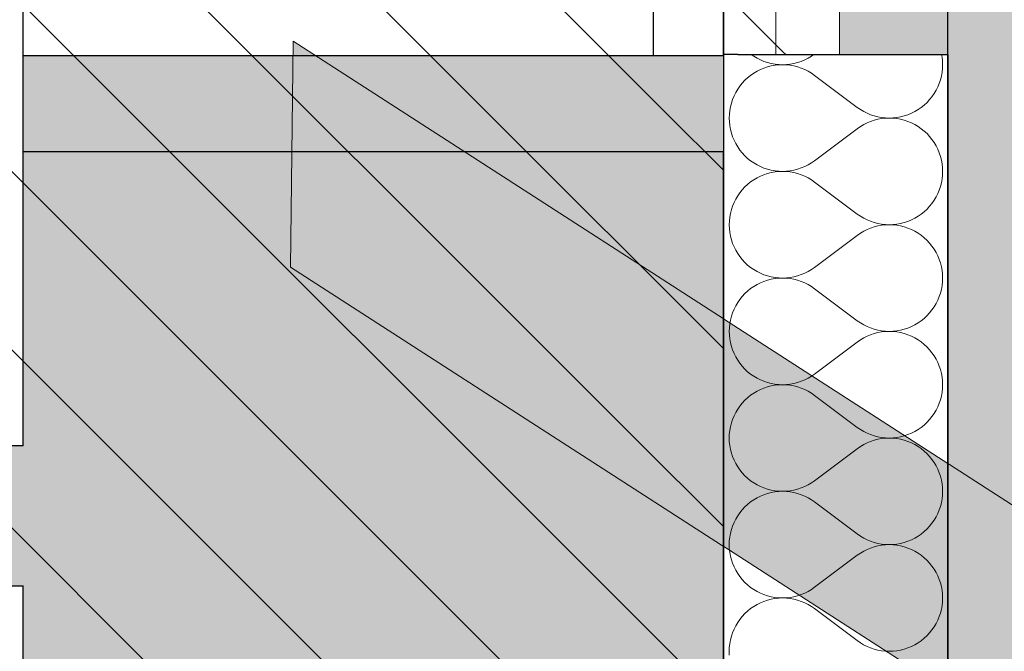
# Model space of a CAD drawing. Header units: millimetres. Extents: x -40276 to 214973, y -147941 to 35228.
# Tile 228 of 256: x -824 to -121, y 14933 to 15385. Entities that reach past the tile are written whole.
import ezdxf

# ---------------------------------------------------------------- set-up
doc = ezdxf.new("R2010")
doc.units = ezdxf.units.MM
doc.header["$MEASUREMENT"] = 0
doc.linetypes.add('Wipeout_Contour', pattern=[1000, 0, -1000])
for name, color, linetype in [('1._POHLED ZÁPADNÍ_2_0_plochy', 7, 'Continuous'), ('1._POHLED ZÁPADNÍ_2_akustické prvky', 7, 'Continuous'), ('1._POHLED ZÁPADNÍ_2_BT_ortho', 7, 'Continuous'), ('1._POHLED ZÁPADNÍ_2_Konstrukce - nosné', 7, 'Continuous'), ('1._POHLED ZÁPADNÍ_2_Kresby a obrázky', 7, 'Continuous'), ('1._POHLED ZÁPADNÍ_2_Nové_Konstrukce - nosné', 7, 'Continuous'), ('1._POHLED ZÁPADNÍ_2_Nové_Výplně – Řezové', 7, 'Continuous'), ('1._POHLED ZÁPADNÍ_2_Situace - terén', 7, 'Continuous'), ('1._POHLED ZÁPADNÍ_2_Výplně – Řezové', 7, 'Continuous')]:
    doc.layers.add(name, color=color, linetype=linetype)

# ---------------------------------------------------------------- blocks, each defined once
blk = doc.blocks.new('*X17', base_point=(-42174.69, -26223.67))
at = {"layer": '1._POHLED ZÁPADNÍ_2_Nové_Výplně – Řezové', "color": 21, "linetype": 'Continuous', "lineweight": 20, "true_color": 0xffaaaa}
for p, q in [((-302.01, 15359.69), (-300.19, 15358.43)), ((-258.99, 15358.45), (-257.21, 15359.69)), ((-165.71, 15357.81), (-166.05, 15359.69)), ((-300.19, 15358.43), (-297.85, 15357.04)), ((-297.85, 15357.04), (-295.42, 15355.82)), ((-295.42, 15355.82), (-292.91, 15354.78)), ((-292.91, 15354.78), (-290.33, 15353.93)), ((-290.33, 15353.93), (-287.69, 15353.25)), ((-287.69, 15353.25), (-285.01, 15352.77)), ((-285.01, 15352.77), (-282.31, 15352.48)), ((-282.31, 15352.48), (-279.59, 15352.39)), ((-279.59, 15352.39), (-282.31, 15352.29)), ((-279.59, 15352.39), (-276.87, 15352.49)), ((-276.87, 15352.29), (-279.59, 15352.39)), ((-276.87, 15352.49), (-274.16, 15352.78)), ((-274.16, 15352.78), (-271.49, 15353.26)), ((-271.49, 15353.26), (-268.85, 15353.94)), ((-268.85, 15353.94), (-266.27, 15354.8)), ((-266.27, 15354.8), (-263.76, 15355.84)), ((-263.76, 15355.84), (-261.33, 15357.06)), ((-261.33, 15357.06), (-258.99, 15358.45)), ((-165.42, 15355.1), (-165.71, 15357.81)), ((-165.33, 15352.38), (-165.42, 15355.1)), ((-165.42, 15349.67), (-165.33, 15352.38)), ((-300.19, 15346.35), (-302.43, 15344.8)), ((-297.85, 15347.74), (-300.19, 15346.35)), ((-295.42, 15348.95), (-297.85, 15347.74)), ((-292.91, 15349.99), (-295.42, 15348.95)), ((-290.33, 15350.85), (-292.91, 15349.99)), ((-287.69, 15351.52), (-290.33, 15350.85)), ((-285.01, 15352), (-287.69, 15351.52)), ((-282.31, 15352.29), (-285.01, 15352)), ((-274.16, 15352), (-276.87, 15352.29)), ((-271.49, 15351.51), (-274.16, 15352)), ((-268.85, 15350.84), (-271.49, 15351.51)), ((-266.27, 15349.97), (-268.85, 15350.84)), ((-263.76, 15348.93), (-266.27, 15349.97)), ((-261.33, 15347.71), (-263.76, 15348.93)), ((-258.99, 15346.32), (-261.33, 15347.71)), ((-256.75, 15344.77), (-258.99, 15346.32)), ((-166.2, 15344.28), (-165.71, 15346.96)), ((-165.71, 15346.96), (-165.42, 15349.67)), ((-308.4, 15339.25), (-310.1, 15337.13)), ((-306.54, 15341.24), (-308.4, 15339.25)), ((-304.55, 15343.09), (-306.54, 15341.24)), ((-302.43, 15344.8), (-304.55, 15343.09)), ((-226.28, 15321.91), (-256.75, 15344.77)), ((-168.77, 15336.55), (-167.73, 15339.07)), ((-167.73, 15339.07), (-166.87, 15341.65)), ((-166.87, 15341.65), (-166.2, 15344.28)), ((-313.04, 15332.56), (-314.26, 15330.12)), ((-311.65, 15334.9), (-313.04, 15332.56)), ((-310.1, 15337.13), (-311.65, 15334.9)), ((-172.93, 15329.55), (-171.38, 15331.78)), ((-171.38, 15331.78), (-169.99, 15334.12)), ((-169.99, 15334.12), (-168.77, 15336.55)), ((-316.16, 15325.03), (-316.84, 15322.39)), ((-315.3, 15327.61), (-316.16, 15325.03)), ((-314.26, 15330.12), (-315.3, 15327.61)), ((-178.48, 15323.59), (-176.49, 15325.44)), ((-176.49, 15325.44), (-174.64, 15327.43)), ((-174.64, 15327.43), (-172.93, 15329.55)), ((-317.32, 15319.72), (-317.61, 15317.01)), ((-316.84, 15322.39), (-317.32, 15319.72)), ((-226.28, 15321.91), (-224.05, 15320.36)), ((-224.05, 15320.36), (-221.71, 15318.97)), ((-221.71, 15318.97), (-219.28, 15317.75)), ((-219.28, 15317.75), (-216.76, 15316.7)), ((-190.13, 15316.69), (-187.61, 15317.73)), ((-187.61, 15317.73), (-185.18, 15318.94)), ((-185.18, 15318.94), (-182.84, 15320.33)), ((-182.84, 15320.33), (-180.6, 15321.88)), ((-180.6, 15321.88), (-178.48, 15323.59)), ((-317.61, 15317.01), (-317.71, 15314.29)), ((-317.71, 15314.29), (-317.61, 15311.57)), ((-317.61, 15311.57), (-317.32, 15308.87)), ((-219.28, 15310.84), (-221.71, 15309.62)), ((-216.76, 15311.88), (-219.28, 15310.84)), ((-216.76, 15316.7), (-214.18, 15315.84)), ((-214.18, 15312.74), (-216.76, 15311.88)), ((-214.18, 15315.84), (-211.55, 15315.17)), ((-211.55, 15313.41), (-214.18, 15312.74)), ((-211.55, 15315.17), (-208.87, 15314.68)), ((-208.87, 15313.9), (-211.55, 15313.41)), ((-208.87, 15314.68), (-206.17, 15314.39)), ((-206.17, 15314.19), (-208.87, 15313.9)), ((-206.17, 15314.39), (-203.45, 15314.29)), ((-203.45, 15314.29), (-206.17, 15314.19)), ((-203.45, 15314.29), (-200.73, 15314.39)), ((-200.73, 15314.2), (-203.45, 15314.29)), ((-200.73, 15314.39), (-198.02, 15314.68)), ((-198.02, 15313.91), (-200.73, 15314.2)), ((-198.02, 15314.68), (-195.34, 15315.16)), ((-195.34, 15313.42), (-198.02, 15313.91)), ((-195.34, 15315.16), (-192.71, 15315.83)), ((-192.71, 15312.75), (-195.34, 15313.42)), ((-192.71, 15315.83), (-190.13, 15316.69)), ((-190.13, 15311.89), (-192.71, 15312.75)), ((-187.61, 15310.85), (-190.13, 15311.89)), ((-185.18, 15309.64), (-187.61, 15310.85)), ((-317.32, 15308.87), (-316.84, 15306.19)), ((-316.84, 15306.19), (-316.16, 15303.56)), ((-316.16, 15303.56), (-315.3, 15300.98)), ((-226.28, 15306.67), (-256.76, 15283.82)), ((-224.05, 15308.23), (-226.28, 15306.67)), ((-221.71, 15309.62), (-224.05, 15308.23)), ((-182.84, 15308.25), (-185.18, 15309.64)), ((-180.6, 15306.7), (-182.84, 15308.25)), ((-178.49, 15304.99), (-180.6, 15306.7)), ((-176.49, 15303.14), (-178.49, 15304.99)), ((-315.3, 15300.98), (-314.26, 15298.46)), ((-314.26, 15298.46), (-313.04, 15296.03)), ((-174.64, 15301.15), (-176.49, 15303.14)), ((-172.93, 15299.03), (-174.64, 15301.15)), ((-171.38, 15296.8), (-172.93, 15299.03)), ((-169.99, 15294.46), (-171.38, 15296.8)), ((-313.04, 15296.03), (-311.66, 15293.69)), ((-311.66, 15293.69), (-310.1, 15291.46)), ((-310.1, 15291.46), (-308.4, 15289.34)), ((-308.4, 15289.34), (-306.54, 15287.35)), ((-168.77, 15292.03), (-169.99, 15294.46)), ((-167.73, 15289.51), (-168.77, 15292.03)), ((-166.87, 15286.93), (-167.73, 15289.51)), ((-306.54, 15287.35), (-304.55, 15285.49)), ((-304.55, 15285.49), (-302.43, 15283.79)), ((-302.43, 15283.79), (-300.2, 15282.24)), ((-300.2, 15282.24), (-297.86, 15280.85)), ((-261.33, 15280.87), (-258.99, 15282.26)), ((-258.99, 15282.26), (-256.76, 15283.82)), ((-166.2, 15284.3), (-166.87, 15286.93)), ((-165.72, 15281.62), (-166.2, 15284.3)), ((-297.86, 15280.85), (-295.42, 15279.63)), ((-295.42, 15279.63), (-292.91, 15278.59)), ((-292.91, 15278.59), (-290.33, 15277.73)), ((-290.33, 15277.73), (-287.69, 15277.06)), ((-287.69, 15275.33), (-290.33, 15274.66)), ((-287.69, 15277.06), (-285.01, 15276.58)), ((-285.01, 15275.81), (-287.69, 15275.33)), ((-285.01, 15276.58), (-282.31, 15276.29)), ((-282.31, 15276.1), (-285.01, 15275.81)), ((-282.31, 15276.29), (-279.59, 15276.2)), ((-279.59, 15276.2), (-282.31, 15276.1)), ((-279.59, 15276.2), (-276.87, 15276.3)), ((-276.87, 15276.1), (-279.59, 15276.2)), ((-276.87, 15276.3), (-274.17, 15276.59)), ((-274.17, 15275.81), (-276.87, 15276.1)), ((-274.17, 15276.59), (-271.49, 15277.07)), ((-271.49, 15275.32), (-274.17, 15275.81)), ((-271.49, 15277.07), (-268.85, 15277.75)), ((-268.85, 15274.65), (-271.49, 15275.32)), ((-268.85, 15277.75), (-266.27, 15278.61)), ((-266.27, 15278.61), (-263.76, 15279.65)), ((-263.76, 15279.65), (-261.33, 15280.87)), ((-165.42, 15278.91), (-165.72, 15281.62)), ((-165.33, 15276.19), (-165.42, 15278.91)), ((-165.42, 15273.48), (-165.33, 15276.19)), ((-302.43, 15268.61), (-304.55, 15266.9)), ((-300.2, 15270.16), (-302.43, 15268.61)), ((-297.86, 15271.55), (-300.2, 15270.16)), ((-295.42, 15272.76), (-297.86, 15271.55)), ((-292.91, 15273.8), (-295.42, 15272.76)), ((-290.33, 15274.66), (-292.91, 15273.8)), ((-266.27, 15273.78), (-268.85, 15274.65)), ((-263.76, 15272.74), (-266.27, 15273.78)), ((-261.33, 15271.52), (-263.76, 15272.74)), ((-258.99, 15270.13), (-261.33, 15271.52)), ((-256.76, 15268.58), (-258.99, 15270.13)), ((-226.28, 15245.72), (-256.76, 15268.58)), ((-166.87, 15265.46), (-166.2, 15268.09)), ((-166.2, 15268.09), (-165.72, 15270.77)), ((-165.72, 15270.77), (-165.42, 15273.48)), ((-308.4, 15263.06), (-310.1, 15260.94)), ((-306.54, 15265.05), (-308.4, 15263.06)), ((-304.55, 15266.9), (-306.54, 15265.05)), ((-168.77, 15260.36), (-167.73, 15262.88)), ((-167.73, 15262.88), (-166.87, 15265.46)), ((-313.05, 15256.37), (-314.26, 15253.93)), ((-311.66, 15258.71), (-313.05, 15256.37)), ((-310.1, 15260.94), (-311.66, 15258.71)), ((-172.93, 15253.36), (-171.38, 15255.59)), ((-171.38, 15255.59), (-169.99, 15257.93)), ((-169.99, 15257.93), (-168.77, 15260.36)), ((-316.16, 15248.84), (-316.84, 15246.2)), ((-315.31, 15251.42), (-316.16, 15248.84)), ((-314.26, 15253.93), (-315.31, 15251.42)), ((-180.61, 15245.69), (-178.49, 15247.4)), ((-178.49, 15247.4), (-176.49, 15249.25)), ((-176.49, 15249.25), (-174.64, 15251.24)), ((-174.64, 15251.24), (-172.93, 15253.36)), ((-317.61, 15240.82), (-317.71, 15238.1)), ((-317.32, 15243.53), (-317.61, 15240.82)), ((-316.84, 15246.2), (-317.32, 15243.53)), ((-226.28, 15245.72), (-224.05, 15244.17)), ((-224.05, 15244.17), (-221.71, 15242.78)), ((-221.71, 15242.78), (-219.28, 15241.56)), ((-219.28, 15241.56), (-216.76, 15240.51)), ((-216.76, 15240.51), (-214.18, 15239.65)), ((-192.71, 15239.64), (-190.13, 15240.5)), ((-190.13, 15240.5), (-187.61, 15241.53)), ((-187.61, 15241.53), (-185.18, 15242.75)), ((-185.18, 15242.75), (-182.84, 15244.14)), ((-182.84, 15244.14), (-180.61, 15245.69)), ((-317.71, 15238.1), (-317.61, 15235.38)), ((-317.61, 15235.38), (-317.32, 15232.68)), ((-221.71, 15233.43), (-224.05, 15232.04)), ((-219.28, 15234.64), (-221.71, 15233.43)), ((-216.76, 15235.69), (-219.28, 15234.64)), ((-214.18, 15236.55), (-216.76, 15235.69)), ((-214.18, 15239.65), (-211.55, 15238.98)), ((-211.55, 15237.22), (-214.18, 15236.55)), ((-211.55, 15238.98), (-208.87, 15238.49)), ((-208.87, 15237.71), (-211.55, 15237.22)), ((-208.87, 15238.49), (-206.17, 15238.2)), ((-206.17, 15238), (-208.87, 15237.71)), ((-206.17, 15238.2), (-203.45, 15238.1)), ((-203.45, 15238.1), (-206.17, 15238)), ((-203.45, 15238.1), (-200.73, 15238.2)), ((-200.73, 15238), (-203.45, 15238.1)), ((-200.73, 15238.2), (-198.02, 15238.48)), ((-198.02, 15237.72), (-200.73, 15238)), ((-198.02, 15238.48), (-195.35, 15238.97)), ((-195.35, 15237.23), (-198.02, 15237.72)), ((-195.35, 15238.97), (-192.71, 15239.64)), ((-192.71, 15236.56), (-195.35, 15237.23)), ((-190.13, 15235.7), (-192.71, 15236.56)), ((-187.61, 15234.66), (-190.13, 15235.7)), ((-185.18, 15233.45), (-187.61, 15234.66)), ((-182.84, 15232.06), (-185.18, 15233.45)), ((-317.32, 15232.68), (-316.84, 15230)), ((-316.84, 15230), (-316.17, 15227.37)), ((-316.17, 15227.37), (-315.31, 15224.78)), ((-226.28, 15230.48), (-256.76, 15207.63)), ((-224.05, 15232.04), (-226.28, 15230.48)), ((-180.61, 15230.51), (-182.84, 15232.06)), ((-178.49, 15228.8), (-180.61, 15230.51)), ((-176.5, 15226.95), (-178.49, 15228.8)), ((-174.64, 15224.96), (-176.5, 15226.95)), ((-315.31, 15224.78), (-314.26, 15222.27)), ((-314.26, 15222.27), (-313.05, 15219.84)), ((-313.05, 15219.84), (-311.66, 15217.5)), ((-172.93, 15222.84), (-174.64, 15224.96)), ((-171.38, 15220.61), (-172.93, 15222.84)), ((-169.99, 15218.27), (-171.38, 15220.61)), ((-311.66, 15217.5), (-310.11, 15215.27)), ((-310.11, 15215.27), (-308.4, 15213.15)), ((-308.4, 15213.15), (-306.54, 15211.16)), ((-168.77, 15215.84), (-169.99, 15218.27)), ((-167.73, 15213.32), (-168.77, 15215.84)), ((-166.87, 15210.74), (-167.73, 15213.32)), ((-306.54, 15211.16), (-304.55, 15209.3)), ((-304.55, 15209.3), (-302.43, 15207.6)), ((-302.43, 15207.6), (-300.2, 15206.05)), ((-300.2, 15206.05), (-297.86, 15204.66)), ((-261.33, 15204.68), (-258.99, 15206.07)), ((-258.99, 15206.07), (-256.76, 15207.63)), ((-166.2, 15208.1), (-166.87, 15210.74)), ((-165.72, 15205.43), (-166.2, 15208.1)), ((-165.43, 15202.72), (-165.72, 15205.43)), ((-297.86, 15204.66), (-295.42, 15203.44)), ((-295.42, 15203.44), (-292.91, 15202.4)), ((-292.91, 15202.4), (-290.33, 15201.54)), ((-290.33, 15198.47), (-292.91, 15197.61)), ((-290.33, 15201.54), (-287.69, 15200.87)), ((-287.69, 15199.14), (-290.33, 15198.47)), ((-287.69, 15200.87), (-285.01, 15200.39)), ((-285.01, 15199.62), (-287.69, 15199.14)), ((-285.01, 15200.39), (-282.31, 15200.1)), ((-282.31, 15199.91), (-285.01, 15199.62)), ((-282.31, 15200.1), (-279.59, 15200.01)), ((-279.59, 15200.01), (-282.31, 15199.91)), ((-279.59, 15200.01), (-276.87, 15200.11)), ((-276.87, 15199.91), (-279.59, 15200.01)), ((-276.87, 15200.11), (-274.17, 15200.4)), ((-274.17, 15199.61), (-276.87, 15199.91)), ((-274.17, 15200.4), (-271.49, 15200.88)), ((-271.49, 15199.13), (-274.17, 15199.61)), ((-271.49, 15200.88), (-268.85, 15201.56)), ((-268.85, 15198.46), (-271.49, 15199.13)), ((-268.85, 15201.56), (-266.27, 15202.42)), ((-266.27, 15197.59), (-268.85, 15198.46)), ((-266.27, 15202.42), (-263.76, 15203.46)), ((-263.76, 15203.46), (-261.33, 15204.68)), ((-165.33, 15200), (-165.43, 15202.72)), ((-165.43, 15197.29), (-165.33, 15200)), ((-304.55, 15190.71), (-306.54, 15188.86)), ((-302.43, 15192.42), (-304.55, 15190.71)), ((-300.2, 15193.97), (-302.43, 15192.42)), ((-297.86, 15195.36), (-300.2, 15193.97)), ((-295.42, 15196.57), (-297.86, 15195.36)), ((-292.91, 15197.61), (-295.42, 15196.57)), ((-263.76, 15196.55), (-266.27, 15197.59)), ((-261.33, 15195.33), (-263.76, 15196.55)), ((-258.99, 15193.94), (-261.33, 15195.33)), ((-256.76, 15192.39), (-258.99, 15193.94)), ((-226.28, 15169.53), (-256.76, 15192.39)), ((-166.87, 15189.27), (-166.2, 15191.9)), ((-166.2, 15191.9), (-165.72, 15194.58)), ((-165.72, 15194.58), (-165.43, 15197.29)), ((-310.11, 15184.75), (-311.66, 15182.52)), ((-308.4, 15186.87), (-310.11, 15184.75)), ((-306.54, 15188.86), (-308.4, 15186.87)), ((-169.99, 15181.74), (-168.78, 15184.17)), ((-168.78, 15184.17), (-167.73, 15186.69)), ((-167.73, 15186.69), (-166.87, 15189.27)), ((-314.27, 15177.74), (-315.31, 15175.23)), ((-313.05, 15180.18), (-314.27, 15177.74)), ((-311.66, 15182.52), (-313.05, 15180.18)), ((-174.64, 15175.05), (-172.93, 15177.17)), ((-172.93, 15177.17), (-171.38, 15179.4)), ((-171.38, 15179.4), (-169.99, 15181.74)), ((-316.84, 15170.01), (-317.32, 15167.34)), ((-316.17, 15172.65), (-316.84, 15170.01)), ((-315.31, 15175.23), (-316.17, 15172.65)), ((-180.61, 15169.5), (-178.49, 15171.21)), ((-178.49, 15171.21), (-176.5, 15173.06)), ((-176.5, 15173.06), (-174.64, 15175.05)), ((-317.61, 15164.63), (-317.71, 15161.91)), ((-317.32, 15167.34), (-317.61, 15164.63)), ((-226.28, 15169.53), (-224.05, 15167.98)), ((-224.05, 15167.98), (-221.71, 15166.59)), ((-221.71, 15166.59), (-219.28, 15165.37)), ((-219.28, 15165.37), (-216.77, 15164.32)), ((-216.77, 15164.32), (-214.19, 15163.46)), ((-214.19, 15163.46), (-211.55, 15162.79)), ((-211.55, 15162.79), (-208.87, 15162.3)), ((-198.03, 15162.29), (-195.35, 15162.78)), ((-195.35, 15162.78), (-192.71, 15163.45)), ((-192.71, 15163.45), (-190.13, 15164.3)), ((-190.13, 15164.3), (-187.62, 15165.34)), ((-187.62, 15165.34), (-185.18, 15166.56)), ((-185.18, 15166.56), (-182.84, 15167.95)), ((-182.84, 15167.95), (-180.61, 15169.5)), ((-317.71, 15161.91), (-317.61, 15159.19)), ((-317.61, 15159.19), (-317.32, 15156.49)), ((-317.32, 15156.49), (-316.84, 15153.81)), ((-224.05, 15155.84), (-226.28, 15154.29)), ((-221.71, 15157.23), (-224.05, 15155.84)), ((-219.28, 15158.45), (-221.71, 15157.23)), ((-216.77, 15159.5), (-219.28, 15158.45)), ((-214.19, 15160.36), (-216.77, 15159.5)), ((-211.55, 15161.03), (-214.19, 15160.36)), ((-208.87, 15161.52), (-211.55, 15161.03)), ((-208.87, 15162.3), (-206.17, 15162.01)), ((-206.17, 15161.81), (-208.87, 15161.52)), ((-206.17, 15162.01), (-203.45, 15161.91)), ((-203.45, 15161.91), (-206.17, 15161.81)), ((-203.45, 15161.91), (-200.73, 15162)), ((-200.73, 15161.81), (-203.45, 15161.91)), ((-200.73, 15162), (-198.03, 15162.29)), ((-198.03, 15161.52), (-200.73, 15161.81)), ((-195.35, 15161.04), (-198.03, 15161.52)), ((-192.71, 15160.37), (-195.35, 15161.04)), ((-190.13, 15159.51), (-192.71, 15160.37)), ((-187.62, 15158.47), (-190.13, 15159.51)), ((-185.18, 15157.26), (-187.62, 15158.47)), ((-182.84, 15155.87), (-185.18, 15157.26)), ((-180.61, 15154.32), (-182.84, 15155.87)), ((-316.84, 15153.81), (-316.17, 15151.18)), ((-316.17, 15151.18), (-315.31, 15148.59)), ((-315.31, 15148.59), (-314.27, 15146.08)), ((-226.28, 15154.29), (-256.76, 15131.43)), ((-178.49, 15152.61), (-180.61, 15154.32)), ((-176.5, 15150.76), (-178.49, 15152.61)), ((-174.64, 15148.77), (-176.5, 15150.76)), ((-172.94, 15146.65), (-174.64, 15148.77)), ((-314.27, 15146.08), (-313.05, 15143.65)), ((-313.05, 15143.65), (-311.66, 15141.31)), ((-171.38, 15144.42), (-172.94, 15146.65)), ((-169.99, 15142.08), (-171.38, 15144.42)), ((-168.78, 15139.64), (-169.99, 15142.08)), ((-311.66, 15141.31), (-310.11, 15139.07)), ((-310.11, 15139.07), (-308.4, 15136.96)), ((-308.4, 15136.96), (-306.55, 15134.97)), ((-306.55, 15134.97), (-304.55, 15133.11)), ((-167.73, 15137.13), (-168.78, 15139.64)), ((-166.88, 15134.55), (-167.73, 15137.13)), ((-166.2, 15131.91), (-166.88, 15134.55)), ((-304.55, 15133.11), (-302.43, 15131.41)), ((-302.43, 15131.41), (-300.2, 15129.86)), ((-300.2, 15129.86), (-297.86, 15128.47)), ((-297.86, 15128.47), (-295.43, 15127.25)), ((-263.76, 15127.27), (-261.33, 15128.49)), ((-261.33, 15128.49), (-258.99, 15129.88)), ((-258.99, 15129.88), (-256.76, 15131.43)), ((-165.72, 15129.24), (-166.2, 15131.91)), ((-165.43, 15126.53), (-165.72, 15129.24)), ((-295.43, 15127.25), (-292.91, 15126.21)), ((-292.91, 15121.42), (-295.43, 15120.38)), ((-292.91, 15126.21), (-290.33, 15125.35)), ((-290.33, 15122.28), (-292.91, 15121.42)), ((-290.33, 15125.35), (-287.69, 15124.68)), ((-287.69, 15122.95), (-290.33, 15122.28)), ((-287.69, 15124.68), (-285.02, 15124.2)), ((-285.02, 15123.43), (-287.69, 15122.95)), ((-285.02, 15124.2), (-282.31, 15123.91)), ((-282.31, 15123.72), (-285.02, 15123.43)), ((-282.31, 15123.91), (-279.59, 15123.82)), ((-279.59, 15123.82), (-282.31, 15123.72)), ((-279.59, 15123.82), (-276.87, 15123.92)), ((-276.87, 15123.72), (-279.59, 15123.82)), ((-276.87, 15123.92), (-274.17, 15124.21)), ((-274.17, 15123.42), (-276.87, 15123.72)), ((-274.17, 15124.21), (-271.49, 15124.69)), ((-271.49, 15122.94), (-274.17, 15123.42)), ((-271.49, 15124.69), (-268.86, 15125.37)), ((-268.86, 15122.26), (-271.49, 15122.94)), ((-268.86, 15125.37), (-266.28, 15126.23)), ((-266.28, 15121.4), (-268.86, 15122.26)), ((-266.28, 15126.23), (-263.76, 15127.27)), ((-263.76, 15120.36), (-266.28, 15121.4)), ((-165.72, 15118.39), (-165.43, 15121.09)), ((-165.33, 15123.81), (-165.43, 15126.53)), ((-165.43, 15121.09), (-165.33, 15123.81)), ((-304.55, 15114.52), (-306.55, 15112.67)), ((-302.44, 15116.23), (-304.55, 15114.52)), ((-300.2, 15117.78), (-302.44, 15116.23)), ((-297.86, 15119.16), (-300.2, 15117.78)), ((-295.43, 15120.38), (-297.86, 15119.16)), ((-261.33, 15119.14), (-263.76, 15120.36)), ((-258.99, 15117.75), (-261.33, 15119.14)), ((-256.76, 15116.2), (-258.99, 15117.75)), ((-226.28, 15093.34), (-256.76, 15116.2)), ((-166.88, 15113.08), (-166.2, 15115.71)), ((-166.2, 15115.71), (-165.72, 15118.39)), ((-310.11, 15108.56), (-311.66, 15106.33)), ((-308.4, 15110.68), (-310.11, 15108.56)), ((-306.55, 15112.67), (-308.4, 15110.68)), ((-170, 15105.55), (-168.78, 15107.98)), ((-168.78, 15107.98), (-167.74, 15110.5)), ((-167.74, 15110.5), (-166.88, 15113.08)), ((-314.27, 15101.55), (-315.31, 15099.04)), ((-313.05, 15103.99), (-314.27, 15101.55)), ((-311.66, 15106.33), (-313.05, 15103.99)), ((-174.64, 15098.86), (-172.94, 15100.98)), ((-172.94, 15100.98), (-171.38, 15103.21)), ((-171.38, 15103.21), (-170, 15105.55)), ((-316.84, 15093.82), (-317.32, 15091.15)), ((-316.17, 15096.46), (-316.84, 15093.82)), ((-315.31, 15099.04), (-316.17, 15096.46)), ((-226.28, 15093.34), (-224.05, 15091.79)), ((-182.84, 15091.76), (-180.61, 15093.31)), ((-180.61, 15093.31), (-178.49, 15095.01)), ((-178.49, 15095.01), (-176.5, 15096.87)), ((-176.5, 15096.87), (-174.64, 15098.86)), ((-317.62, 15088.44), (-317.71, 15085.72)), ((-317.71, 15085.72), (-317.62, 15083)), ((-317.32, 15091.15), (-317.62, 15088.44)), ((-224.05, 15091.79), (-221.71, 15090.39)), ((-221.71, 15090.39), (-219.28, 15089.18)), ((-219.28, 15089.18), (-216.77, 15088.13)), ((-216.77, 15088.13), (-214.19, 15087.27)), ((-214.19, 15087.27), (-211.55, 15086.6)), ((-211.55, 15086.6), (-208.88, 15086.11)), ((-208.88, 15085.33), (-211.55, 15084.84)), ((-208.88, 15086.11), (-206.17, 15085.82)), ((-206.17, 15085.62), (-208.88, 15085.33)), ((-206.17, 15085.82), (-203.45, 15085.72)), ((-203.45, 15085.72), (-206.17, 15085.62)), ((-203.45, 15085.72), (-200.73, 15085.81)), ((-200.73, 15085.62), (-203.45, 15085.72)), ((-200.73, 15085.81), (-198.03, 15086.1)), ((-198.03, 15085.33), (-200.73, 15085.62)), ((-198.03, 15086.1), (-195.35, 15086.59)), ((-195.35, 15084.85), (-198.03, 15085.33)), ((-195.35, 15086.59), (-192.71, 15087.26)), ((-192.71, 15087.26), (-190.13, 15088.11)), ((-190.13, 15088.11), (-187.62, 15089.15)), ((-187.62, 15089.15), (-185.18, 15090.37)), ((-185.18, 15090.37), (-182.84, 15091.76)), ((-317.62, 15083), (-317.33, 15080.3)), ((-317.33, 15080.3), (-316.84, 15077.62)), ((-224.05, 15079.65), (-226.28, 15078.1)), ((-221.71, 15081.04), (-224.05, 15079.65)), ((-219.28, 15082.26), (-221.71, 15081.04)), ((-216.77, 15083.31), (-219.28, 15082.26)), ((-214.19, 15084.17), (-216.77, 15083.31)), ((-211.55, 15084.84), (-214.19, 15084.17)), ((-192.71, 15084.18), (-195.35, 15084.85)), ((-190.13, 15083.32), (-192.71, 15084.18)), ((-187.62, 15082.28), (-190.13, 15083.32)), ((-185.19, 15081.07), (-187.62, 15082.28)), ((-182.84, 15079.68), (-185.19, 15081.07)), ((-180.61, 15078.13), (-182.84, 15079.68)), ((-316.84, 15077.62), (-316.17, 15074.98)), ((-316.17, 15074.98), (-315.31, 15072.4)), ((-315.31, 15072.4), (-314.27, 15069.89)), ((-226.28, 15078.1), (-256.76, 15055.24)), ((-178.49, 15076.42), (-180.61, 15078.13)), ((-176.5, 15074.57), (-178.49, 15076.42)), ((-174.64, 15072.58), (-176.5, 15074.57)), ((-172.94, 15070.46), (-174.64, 15072.58)), ((-314.27, 15069.89), (-313.05, 15067.46)), ((-313.05, 15067.46), (-311.66, 15065.12)), ((-311.66, 15065.12), (-310.11, 15062.88)), ((-171.38, 15068.23), (-172.94, 15070.46)), ((-170, 15065.89), (-171.38, 15068.23)), ((-168.78, 15063.45), (-170, 15065.89)), ((-310.11, 15062.88), (-308.4, 15060.77)), ((-308.4, 15060.77), (-306.55, 15058.78)), ((-306.55, 15058.78), (-304.56, 15056.92)), ((-167.74, 15060.94), (-168.78, 15063.45)), ((-166.88, 15058.36), (-167.74, 15060.94)), ((-166.2, 15055.72), (-166.88, 15058.36)), ((-304.56, 15056.92), (-302.44, 15055.22)), ((-302.44, 15055.22), (-300.2, 15053.67)), ((-300.2, 15053.67), (-297.86, 15052.28)), ((-297.86, 15052.28), (-295.43, 15051.06)), ((-295.43, 15051.06), (-292.91, 15050.02)), ((-266.28, 15050.04), (-263.77, 15051.08)), ((-263.77, 15051.08), (-261.33, 15052.3)), ((-261.33, 15052.3), (-258.99, 15053.69)), ((-258.99, 15053.69), (-256.76, 15055.24)), ((-165.72, 15053.05), (-166.2, 15055.72)), ((-165.43, 15050.34), (-165.72, 15053.05)), ((-165.33, 15047.62), (-165.43, 15050.34)), ((-295.43, 15044.19), (-297.86, 15042.97)), ((-292.91, 15045.23), (-295.43, 15044.19)), ((-292.91, 15050.02), (-290.33, 15049.16)), ((-290.33, 15046.09), (-292.91, 15045.23)), ((-290.33, 15049.16), (-287.7, 15048.49)), ((-287.7, 15046.76), (-290.33, 15046.09)), ((-287.7, 15048.49), (-285.02, 15048.01)), ((-285.02, 15047.24), (-287.7, 15046.76)), ((-285.02, 15048.01), (-282.31, 15047.72)), ((-282.31, 15047.53), (-285.02, 15047.24)), ((-282.31, 15047.72), (-279.59, 15047.63)), ((-279.59, 15047.63), (-282.31, 15047.53)), ((-279.59, 15047.63), (-276.88, 15047.72)), ((-276.88, 15047.53), (-279.59, 15047.63)), ((-276.88, 15047.72), (-274.17, 15048.02)), ((-274.17, 15047.23), (-276.88, 15047.53)), ((-274.17, 15048.02), (-271.49, 15048.5)), ((-271.49, 15046.75), (-274.17, 15047.23)), ((-271.49, 15048.5), (-268.86, 15049.18)), ((-268.86, 15046.07), (-271.49, 15046.75)), ((-268.86, 15049.18), (-266.28, 15050.04)), ((-266.28, 15045.21), (-268.86, 15046.07)), ((-263.77, 15044.17), (-266.28, 15045.21)), ((-261.33, 15042.95), (-263.77, 15044.17)), ((-165.72, 15042.2), (-165.43, 15044.9)), ((-165.43, 15044.9), (-165.33, 15047.62)), ((-306.55, 15036.48), (-308.4, 15034.49)), ((-304.56, 15038.33), (-306.55, 15036.48)), ((-302.44, 15040.04), (-304.56, 15038.33)), ((-300.2, 15041.59), (-302.44, 15040.04)), ((-297.86, 15042.97), (-300.2, 15041.59)), ((-259, 15041.56), (-261.33, 15042.95)), ((-256.76, 15040.01), (-259, 15041.56)), ((-226.29, 15017.15), (-256.76, 15040.01)), ((-167.74, 15034.3), (-166.88, 15036.89)), ((-166.88, 15036.89), (-166.2, 15039.52)), ((-166.2, 15039.52), (-165.72, 15042.2)), ((-311.66, 15030.13), (-313.05, 15027.8)), ((-310.11, 15032.37), (-311.66, 15030.13)), ((-308.4, 15034.49), (-310.11, 15032.37)), ((-171.39, 15027.02), (-170, 15029.36)), ((-170, 15029.36), (-168.78, 15031.79)), ((-168.78, 15031.79), (-167.74, 15034.3)), ((-315.31, 15022.85), (-316.17, 15020.27)), ((-314.27, 15025.36), (-315.31, 15022.85)), ((-313.05, 15027.8), (-314.27, 15025.36)), ((-176.5, 15020.68), (-174.65, 15022.67)), ((-174.65, 15022.67), (-172.94, 15024.79)), ((-172.94, 15024.79), (-171.39, 15027.02)), ((-316.84, 15017.63), (-317.33, 15014.96)), ((-316.17, 15020.27), (-316.84, 15017.63)), ((-226.29, 15017.15), (-224.05, 15015.59)), ((-224.05, 15015.59), (-221.71, 15014.2)), ((-185.19, 15014.18), (-182.85, 15015.57)), ((-182.85, 15015.57), (-180.61, 15017.12)), ((-180.61, 15017.12), (-178.49, 15018.82)), ((-178.49, 15018.82), (-176.5, 15020.68)), ((-317.62, 15012.25), (-317.71, 15009.53)), ((-317.71, 15009.53), (-317.62, 15006.81)), ((-317.33, 15014.96), (-317.62, 15012.25)), ((-221.71, 15014.2), (-219.28, 15012.98)), ((-219.28, 15012.98), (-216.77, 15011.94)), ((-216.77, 15011.94), (-214.19, 15011.08)), ((-214.19, 15007.98), (-216.77, 15007.12)), ((-214.19, 15011.08), (-211.55, 15010.41)), ((-211.55, 15008.65), (-214.19, 15007.98)), ((-211.55, 15010.41), (-208.88, 15009.92)), ((-208.88, 15009.14), (-211.55, 15008.65)), ((-208.88, 15009.92), (-206.17, 15009.63)), ((-206.17, 15009.43), (-208.88, 15009.14)), ((-206.17, 15009.63), (-203.45, 15009.53)), ((-203.45, 15009.53), (-206.17, 15009.43)), ((-203.45, 15009.53), (-200.73, 15009.62)), ((-200.73, 15009.43), (-203.45, 15009.53)), ((-200.73, 15009.62), (-198.03, 15009.91)), ((-198.03, 15009.14), (-200.73, 15009.43)), ((-198.03, 15009.91), (-195.35, 15010.39)), ((-195.35, 15008.66), (-198.03, 15009.14)), ((-195.35, 15010.39), (-192.72, 15011.07)), ((-192.72, 15007.99), (-195.35, 15008.66)), ((-192.72, 15011.07), (-190.13, 15011.92)), ((-190.13, 15007.13), (-192.72, 15007.99)), ((-190.13, 15011.92), (-187.62, 15012.96)), ((-187.62, 15012.96), (-185.19, 15014.18)), ((-317.62, 15006.81), (-317.33, 15004.11)), ((-317.33, 15004.11), (-316.84, 15001.43)), ((-316.84, 15001.43), (-316.17, 14998.79)), ((-226.29, 15001.91), (-256.76, 14979.05)), ((-224.05, 15003.46), (-226.29, 15001.91)), ((-221.71, 15004.85), (-224.05, 15003.46)), ((-219.28, 15006.07), (-221.71, 15004.85)), ((-216.77, 15007.12), (-219.28, 15006.07)), ((-187.62, 15006.09), (-190.13, 15007.13)), ((-185.19, 15004.88), (-187.62, 15006.09)), ((-182.85, 15003.49), (-185.19, 15004.88)), ((-180.61, 15001.94), (-182.85, 15003.49)), ((-178.49, 15000.23), (-180.61, 15001.94)), ((-316.17, 14998.79), (-315.31, 14996.21)), ((-315.31, 14996.21), (-314.27, 14993.7)), ((-176.5, 14998.38), (-178.49, 15000.23)), ((-174.65, 14996.39), (-176.5, 14998.38)), ((-172.94, 14994.27), (-174.65, 14996.39)), ((-171.39, 14992.04), (-172.94, 14994.27)), ((-314.27, 14993.7), (-313.05, 14991.27)), ((-313.05, 14991.27), (-311.66, 14988.93)), ((-311.66, 14988.93), (-310.11, 14986.69)), ((-170, 14989.7), (-171.39, 14992.04)), ((-168.78, 14987.26), (-170, 14989.7)), ((-167.74, 14984.75), (-168.78, 14987.26)), ((-310.11, 14986.69), (-308.4, 14984.58)), ((-308.4, 14984.58), (-306.55, 14982.59)), ((-306.55, 14982.59), (-304.56, 14980.73)), ((-304.56, 14980.73), (-302.44, 14979.03)), ((-166.88, 14982.17), (-167.74, 14984.75)), ((-166.21, 14979.53), (-166.88, 14982.17)), ((-302.44, 14979.03), (-300.2, 14977.47)), ((-300.2, 14977.47), (-297.86, 14976.09)), ((-297.86, 14976.09), (-295.43, 14974.87)), ((-295.43, 14974.87), (-292.92, 14973.83)), ((-292.92, 14973.83), (-290.33, 14972.97)), ((-290.33, 14972.97), (-287.7, 14972.3)), ((-271.5, 14972.31), (-268.86, 14972.99)), ((-268.86, 14972.99), (-266.28, 14973.85)), ((-266.28, 14973.85), (-263.77, 14974.89)), ((-263.77, 14974.89), (-261.34, 14976.11)), ((-261.34, 14976.11), (-259, 14977.5)), ((-259, 14977.5), (-256.76, 14979.05)), ((-165.72, 14976.86), (-166.21, 14979.53)), ((-165.43, 14974.15), (-165.72, 14976.86)), ((-165.33, 14971.43), (-165.43, 14974.15)), ((-297.86, 14966.78), (-300.2, 14965.4)), ((-295.43, 14968), (-297.86, 14966.78)), ((-292.92, 14969.04), (-295.43, 14968)), ((-290.33, 14969.9), (-292.92, 14969.04)), ((-287.7, 14970.57), (-290.33, 14969.9)), ((-287.7, 14972.3), (-285.02, 14971.82)), ((-285.02, 14971.05), (-287.7, 14970.57)), ((-285.02, 14971.82), (-282.32, 14971.53)), ((-282.32, 14971.34), (-285.02, 14971.05)), ((-282.32, 14971.53), (-279.6, 14971.44)), ((-279.6, 14971.44), (-282.32, 14971.34)), ((-279.6, 14971.44), (-276.88, 14971.53)), ((-276.88, 14971.34), (-279.6, 14971.44)), ((-276.88, 14971.53), (-274.17, 14971.83)), ((-274.17, 14971.04), (-276.88, 14971.34)), ((-274.17, 14971.83), (-271.5, 14972.31)), ((-271.5, 14970.56), (-274.17, 14971.04)), ((-268.86, 14969.88), (-271.5, 14970.56)), ((-266.28, 14969.02), (-268.86, 14969.88)), ((-263.77, 14967.98), (-266.28, 14969.02)), ((-261.34, 14966.76), (-263.77, 14967.98)), ((-259, 14965.37), (-261.34, 14966.76)), ((-166.21, 14963.33), (-165.72, 14966.01)), ((-165.72, 14966.01), (-165.43, 14968.71)), ((-165.43, 14968.71), (-165.33, 14971.43)), ((-306.55, 14960.29), (-308.4, 14958.3)), ((-304.56, 14962.14), (-306.55, 14960.29)), ((-302.44, 14963.85), (-304.56, 14962.14)), ((-300.2, 14965.4), (-302.44, 14963.85)), ((-256.76, 14963.82), (-259, 14965.37)), ((-226.29, 14940.96), (-256.76, 14963.82)), ((-167.74, 14958.11), (-166.88, 14960.7)), ((-166.88, 14960.7), (-166.21, 14963.33)), ((-311.66, 14953.94), (-313.05, 14951.6)), ((-310.11, 14956.18), (-311.66, 14953.94)), ((-308.4, 14958.3), (-310.11, 14956.18)), ((-171.39, 14950.83), (-170, 14953.17)), ((-170, 14953.17), (-168.78, 14955.6)), ((-168.78, 14955.6), (-167.74, 14958.11)), ((-315.31, 14946.66), (-316.17, 14944.08)), ((-314.27, 14949.17), (-315.31, 14946.66)), ((-313.05, 14951.6), (-314.27, 14949.17)), ((-176.5, 14944.49), (-174.65, 14946.48)), ((-174.65, 14946.48), (-172.94, 14948.6)), ((-172.94, 14948.6), (-171.39, 14950.83)), ((-317.33, 14938.76), (-317.62, 14936.06)), ((-316.85, 14941.44), (-317.33, 14938.76)), ((-316.17, 14944.08), (-316.85, 14941.44)), ((-226.29, 14940.96), (-224.05, 14939.4)), ((-224.05, 14939.4), (-221.72, 14938.01)), ((-221.72, 14938.01), (-219.28, 14936.79)), ((-187.62, 14936.77), (-185.19, 14937.99)), ((-185.19, 14937.99), (-182.85, 14939.38)), ((-182.85, 14939.38), (-180.61, 14940.93)), ((-180.61, 14940.93), (-178.49, 14942.63)), ((-178.49, 14942.63), (-176.5, 14944.49)), ((-317.62, 14936.06), (-317.72, 14933.34)), ((-317.72, 14933.34), (-317.62, 14930.62)), ((-219.28, 14936.79), (-216.77, 14935.75)), ((-216.77, 14935.75), (-214.19, 14934.89)), ((-214.19, 14934.89), (-211.56, 14934.21)), ((-211.56, 14934.21), (-208.88, 14933.73)), ((-208.88, 14933.73), (-206.17, 14933.44)), ((-206.17, 14933.44), (-203.46, 14933.34)), ((-203.46, 14933.34), (-200.74, 14933.43)), ((-200.74, 14933.43), (-198.03, 14933.72)), ((-198.03, 14933.72), (-195.35, 14934.2)), ((-195.35, 14934.2), (-192.72, 14934.88)), ((-192.72, 14934.88), (-190.14, 14935.73)), ((-190.14, 14935.73), (-187.62, 14936.77))]:
    blk.add_line(p, q, dxfattribs=at)

msp = doc.modelspace()

# ---------------------------------------------------------------- hatches: boundary and pattern name
at = {"layer": '1._POHLED ZÁPADNÍ_2_0_plochy', "linetype": 'Continuous', "lineweight": 0, "true_color": 0x725616}
msp.add_hatch(color=46, dxfattribs=at).paths.add_polyline_path([(-40276.11, 380.05), (-40276.11, -1043.68), (-26430.13, -1753.82), (-207.83, -1407.24, 0.378179), (2221.6, 744.43), (1454.58, 22244.44), (546.81, 28172.03), (-1346.6, 35227.52), (-3442.11, 35227.52), (-1029.19, 25664.88), (-238.38, 17796.01), (-239.22, 14109.25), (861.41, 14093.65), (783.04, 8563.06), (-240.47, 8577.57), (-242.36, 270.44), (-4572.17, 250.22), (-4572.63, 350.63), (-5872.68, 344.56), (-5872.22, 244.16), (-7761.04, 235.34), (-7759.92, 351.1), (-8809.82, 361.27), (-8811.09, 230.44), (-11400.33, 218.35), (-11400.37, 351.08), (-12450.37, 350.77), (-12450.33, 213.45), (-13471.16, 208.68), (-13473.3, 368.51), (-14863.29, 349.89), (-14861.31, 202.19), (-20482.16, 175.95), (-20484.75, 349.86), (-26651.76, 257.8), (-26680.1, 83.42), (-26744.58, -483.48), (-39549.98, 311.19)])
at = {"layer": '1._POHLED ZÁPADNÍ_2_0_plochy', "linetype": 'Continuous', "lineweight": 20, "true_color": 0xffaaaa}
h = msp.add_hatch(dxfattribs=at)
h.set_pattern_fill('Izolační_tvárnice_0002', color=21, style=0, pattern_type=2)
h.set_pattern_definition([(315, (-10360.18, 9405.31), (63.6396, 63.6396), [])])
h.paths.add_polyline_path([(-10906.33, 18690.21), (-10970.68, 9084.15), (-20311.44, 10009.93), (-20479.41, 269.75), (-242.33, 419.76), (-238.38, 17796.01)])
at = {"layer": '1._POHLED ZÁPADNÍ_2_Nové_Výplně – Řezové', "linetype": 'Continuous', "lineweight": 0, "true_color": 0xf2b2b2}
msp.add_hatch(color=9, dxfattribs=at).paths.add_polyline_path([(-821.69, 15290.11), (-321.69, 15290.11), (-321.69, 15358.69), (-821.69, 15358.69)])
at = {"layer": '1._POHLED ZÁPADNÍ_2_Výplně – Řezové', "linetype": 'Continuous', "lineweight": 13}
for points in [[(-821.69, 13960.11), (-321.69, 13960.11), (-321.69, 15290.11), (-821.69, 15290.11)], [(-3815.98, 14980.11), (-821.69, 14980.11), (-821.69, 15080.11), (-3815.98, 15080.11)]]:
    msp.add_hatch(color=254, dxfattribs=at).paths.add_polyline_path(points)

# ---------------------------------------------------------------- linework, layer by layer
at = {"layer": '1._POHLED ZÁPADNÍ_2_0_plochy', "color": 7, "linetype": 'Continuous', "lineweight": 13, "flags": 128}
msp.add_lwpolyline([(-1029.19, 25664.88), (-238.38, 17796.01), (-239.22, 14109.25), (861.41, 14093.65), (783.04, 8563.06), (-240.47, 8577.57), (-242.36, 270.44), (-4572.17, 250.22), (-4572.63, 350.63), (-5872.68, 344.56), (-5872.22, 244.16), (-7761.04, 235.34), (-7759.92, 351.1), (-8809.82, 361.27), (-8811.09, 230.44), (-11400.33, 218.35)], dxfattribs=at)
at = {"layer": '1._POHLED ZÁPADNÍ_2_Konstrukce - nosné', "color": 7, "linetype": 'Continuous', "lineweight": 25}
for p, q in [((-821.69, 15080.11), (-821.69, 15292.65)), ((-471.69, 15290.11), (-821.69, 15290.11)), ((-421.69, 15290.11), (-471.69, 15290.11)), ((-321.69, 15290.11), (-421.69, 15290.11)), ((-821.69, 13963.31), (-821.69, 14980.11))]:
    msp.add_line(p, q, dxfattribs=at)
at = {"layer": '1._POHLED ZÁPADNÍ_2_Konstrukce - nosné', "color": 7, "linetype": 'Continuous', "lineweight": 25, "flags": 128}
for points in [[(-821.69, 15080.11), (-3815.98, 15080.11)], [(-3815.98, 14980.11), (-821.69, 14980.11)]]:
    msp.add_lwpolyline(points, dxfattribs=at)
at = {"layer": '1._POHLED ZÁPADNÍ_2_Nové_Konstrukce - nosné', "color": 1, "linetype": 'Continuous', "lineweight": 25}
for p, q in [((-821.69, 15292.65), (-821.69, 16790.11)), ((-321.69, 15358.69), (-321.69, 16708.69)), ((-371.69, 15358.69), (-371.69, 15433.69)), ((-321.69, 15433.69), (-321.69, 15358.69)), ((-371.69, 15358.69), (-821.69, 15358.69)), ((-321.69, 15358.69), (-371.69, 15358.69)), ((-321.69, 15358.69), (-371.69, 15358.69))]:
    msp.add_line(p, q, dxfattribs=at)
at = {"layer": '1._POHLED ZÁPADNÍ_2_Situace - terén', "color": 8, "linetype": 'Continuous', "lineweight": 13, "flags": 128}
msp.add_lwpolyline([(-284.45, 17970.05), (-284.45, 10970.27), (-321.69, 10970.27), (-321.69, 17970.05)], close=True, dxfattribs=at)

# ---------------------------------------------------------------- next in the draw order: wipeouts: each hides what was drawn before it
at = {"color": 254, "linetype": 'Wipeout_Contour', "lineweight": 0, "ltscale": 87761.910292}
msp.add_wipeout([(-321.52, 15359.69), (-321.55, 13889.11), (-311.55, 13889.11), (-161.55, 13889.11), (-161.52, 15359.68), (-311.52, 15359.69)], dxfattribs=at).dxf.layer = '1._POHLED ZÁPADNÍ_2_Nové_Výplně – Řezové'

# ---------------------------------------------------------------- next in the draw order: hatches: boundary and pattern name
at = {"layer": '1._POHLED ZÁPADNÍ_2_Kresby a obrázky', "linetype": 'Continuous', "lineweight": 20, "true_color": 0x0080c0}
msp.add_hatch(color=142, dxfattribs=at).paths.add_polyline_path([(-629.06, 15369.15), (-630.94, 15207.85), (987.99, 14162.97), (989.86, 14324.27)])

# ---------------------------------------------------------------- next in the draw order: linework, layer by layer
at = {"layer": '1._POHLED ZÁPADNÍ_2_akustické prvky', "color": 1, "linetype": 'Continuous', "lineweight": 35}
msp.add_line((-161.74, 13889.11), (-161.73, 15359.68), dxfattribs=at)
at = {"layer": '1._POHLED ZÁPADNÍ_2_BT_ortho', "color": 142, "linetype": 'Continuous', "lineweight": 20, "true_color": 0x0080c0, "flags": 128}
msp.add_lwpolyline([(-629.06, 15369.15), (989.86, 14324.27), (987.99, 14162.97), (-630.94, 15207.85)], close=True, dxfattribs=at)
at = {"layer": '1._POHLED ZÁPADNÍ_2_Konstrukce - nosné', "color": 7, "linetype": 'Continuous', "lineweight": 25}
msp.add_line((-321.96, 13960.11), (-321.69, 15290.11), dxfattribs=at)
at = {"layer": '1._POHLED ZÁPADNÍ_2_Nové_Konstrukce - nosné', "color": 1, "linetype": 'Continuous', "lineweight": 25}
for p, q in [((-321.52, 15290.11), (-321.48, 16774.45)), ((-161.52, 15359.68), (-161.48, 16709.69)), ((-311.52, 15359.69), (-321.52, 15359.69)), ((-311.52, 15359.69), (-321.52, 15359.69)), ((-311.52, 15359.69), (-161.52, 15359.68)), ((-311.52, 15359.69), (-161.52, 15359.68))]:
    msp.add_line(p, q, dxfattribs=at)

# ---------------------------------------------------------------- next in the draw order: block references
at = {"layer": '1._POHLED ZÁPADNÍ_2_0_plochy', "color": 9, "linetype": 'Continuous', "lineweight": 13}
msp.add_blockref('*X17', (-42174.69, -26223.67), dxfattribs=at)

doc.saveas('drawing.dxf')
